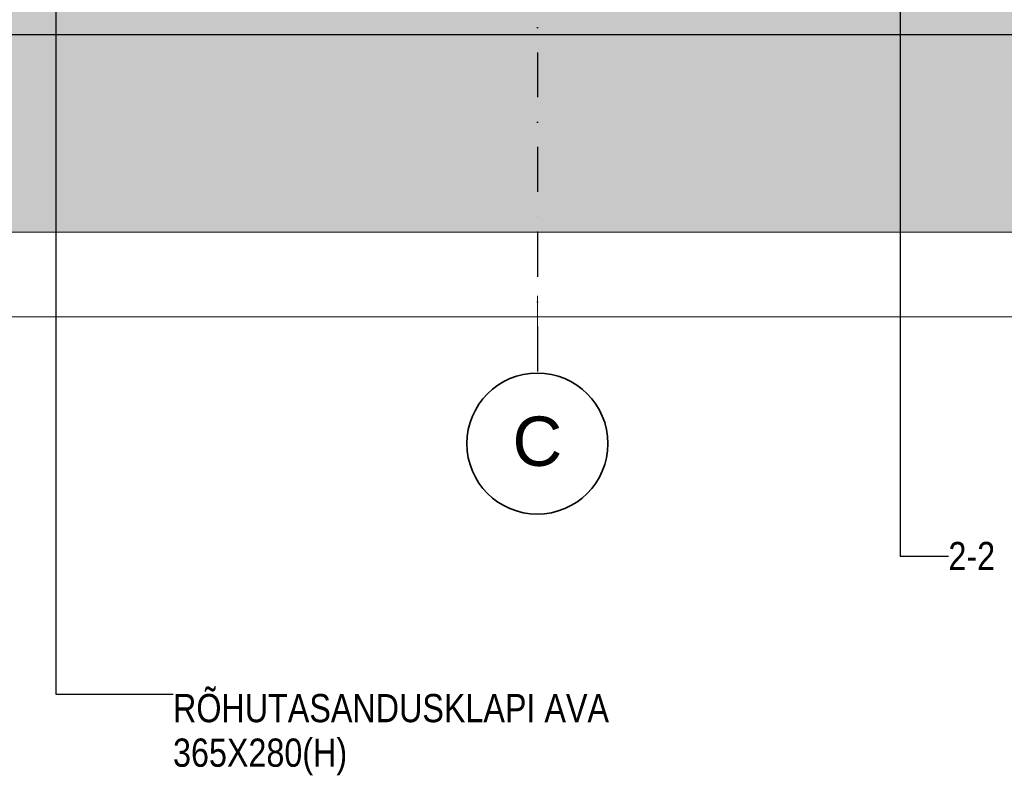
# Model space of a CAD drawing. Header units: millimetres. Extents: x -3848 to 115417, y -22918 to 12824.
# Tile 15 of 52: x 17328 to 24313, y -6845 to -1494. Entities that reach past the tile are written whole.
import ezdxf
from ezdxf.enums import TextEntityAlignment as Align

# ---------------------------------------------------------------- set-up
doc = ezdxf.new("R2010")
doc.units = ezdxf.units.MM
doc.header["$MEASUREMENT"] = 0
doc.linetypes.add('Dot & Dashed', pattern=[670.277762, 317.5, -176.388889, 0, -176.388874])
for name, color, linetype, lineweight in [('_2D maapind_Pen_No__101', 252, 'Continuous', 13), ('_2D tähised_Pen_No__1', 7, 'Continuous', 13), ('New_010_Teljed_Pen_No__1', 7, 'Continuous', 13), ('New_010_Teljed_Pen_No__7', 7, 'Continuous', 35), ('New_1241_Välisseinad_Pen_No__41', 7, 'Continuous', 25), ('New__2D mõõdud_Pen_No__101', 252, 'Continuous', 13), ('New__2D tekstid_Pen_No__1', 7, 'Continuous', 13)]:
    doc.layers.add(name, color=color, linetype=linetype, lineweight=lineweight)
for name, color, linetype, lineweight, true_color in [('_2D maapind_Pen_No__102', 7, 'Continuous', 13, 0xcccccc), ('New_010_Teljed_Pen_No__48', 7, 'Continuous', 25, 0xa80f02), ('New__2D tekstid_Pen_No__81', 7, 'Continuous', 20, 0x6a6a6a)]:
    doc.layers.add(name, color=color, linetype=linetype, lineweight=lineweight, true_color=true_color)
for name, color, linetype in [('New_010_Teljed', 7, 'Continuous'), ('New_1241_Välisseinad', 7, 'Continuous'), ('New__2D mõõdud', 7, 'Continuous')]:
    doc.layers.add(name, color=color, linetype=linetype)
doc.styles.add('GENERATED_STYLE_1', font='arial.ttf')
doc.styles.add('GENERATED_STYLE_2', font='txt')
doc.dimstyles.new('GENERATED_STYLE__1', dxfattribs={"dimtxt": 200, "dimasz": 152, "dimexe": 0.18, "dimexo": 0.0625, "dimgap": 0.09, "dimtad": 1, "dimtih": 1, "dimtoh": 1, "dimdec": 0, "dimzin": 0, "dimdsep": 46, "dimtxsty": 'GENERATED_STYLE_2', "dimblk": 'ARROWHEAD_0', "dimblk1": 'ARROWHEAD_0', "dimblk2": 'ARROWHEAD_0', "dimcen": 0.09, "dimclrd": 252, "dimclre": 252, "dimclrt": 252, "dimadec": 1, "dimazin": 0, "dimtfac": 1, "dimtdec": 4, "dimtmove": 0, "dimatfit": 3, "dimfxl": 0, "dimtolj": 1, "dimtzin": 0, "dimarcsym": 0})
doc.dimstyles.new('GENERATED_STYLE__2', dxfattribs={"dimtxt": 0.18, "dimasz": 152, "dimexe": 0.18, "dimexo": 0.0625, "dimgap": 0.09, "dimtad": 0, "dimtih": 1, "dimtoh": 1, "dimdec": 4, "dimzin": 0, "dimdsep": 46, "dimcen": 0.09, "dimadec": 0, "dimazin": 0, "dimtfac": 1, "dimtdec": 4, "dimtmove": 0, "dimatfit": 3, "dimldrblk": 'ARROWHEAD_0', "dimfxl": 0, "dimtolj": 1, "dimtzin": 0, "dimarcsym": 0})
doc.dimstyles.new('GENERATED_STYLE__3', dxfattribs={"dimtxt": 0.18, "dimasz": 182.4, "dimexe": 0.18, "dimexo": 0.0625, "dimgap": 0.09, "dimtad": 0, "dimtih": 1, "dimtoh": 1, "dimdec": 4, "dimzin": 0, "dimdsep": 46, "dimcen": 0.09, "dimadec": 0, "dimazin": 0, "dimtfac": 1, "dimtdec": 4, "dimtmove": 0, "dimatfit": 3, "dimldrblk": 'ARROWHEAD_1', "dimfxl": 0, "dimtolj": 1, "dimtzin": 0, "dimarcsym": 0})

# ---------------------------------------------------------------- blocks, each defined once
blk = doc.blocks.new('Section Element_13_1')
at = {"layer": 'New_1241_Välisseinad_Pen_No__41', "color": 7, "linetype": 'Continuous', "lineweight": 25}
blk.add_line((15962.8, -1600), (37880, -1600), dxfattribs=at)
blk = doc.blocks.new('Standard grid marker[3]_1', base_point=(21000, 10000))
at = {"layer": 'New_010_Teljed_Pen_No__48', "color": 14, "linetype": 'Dot & Dashed', "lineweight": 25, "true_color": 0xa80f02}
for p, q in [((21000, 9000), (21000, -3000)), ((21000, -3000), (21000, -4000))]:
    blk.add_line(p, q, dxfattribs=at)
blk.add_point((21000, -3000), dxfattribs=at)
blk.add_point((21000, -3000), dxfattribs=at)
at = {"layer": 'New_010_Teljed_Pen_No__7', "color": 7, "linetype": 'Continuous', "lineweight": 35}
blk.add_circle((21000, -4500), 500, dxfattribs=at)
at = {"layer": 'New_010_Teljed_Pen_No__1', "color": 7, "lineweight": 13, "style": 'GENERATED_STYLE_1'}
for tag, p in [('AC_MarkerText_1_0', (21000, 10517.1)), ('AC_MarkerText_1_1', (21000, -4482.9))]:
    blk.add_attdef(tag, text='', height=350, rotation=360, dxfattribs=at).set_placement(p, align=Align.MIDDLE_CENTER)
blk = doc.blocks.new('*D768')
at = {"layer": 'New__2D mõõdud_Pen_No__101', "color": 252, "linetype": 'Continuous', "lineweight": 13}
for p, q in [((13000, -3751.3), (13000, -3451.3)), ((21000, -3751.3), (21000, -3451.3)), ((13000, -3601.3), (21000, -3601.3))]:
    blk.add_line(p, q, dxfattribs=at)
at = {"layer": 'New__2D mõõdud_Pen_No__101', "color": 252, "lineweight": 13, "insert": (16666.7, -3561.3), "char_height": 200, "attachment_point": 7, "style": 'GENERATED_STYLE_2'}
blk.add_mtext('\\A1;{\\pql;\\fSwis721 Cn BT|b0|i0|c0|p34;8\xa0000}', dxfattribs=at)
blk = doc.blocks.new('ARROWHEAD_0')
at = {"color": 0, "linetype": 'Continuous', "lineweight": 0}
for p, q in [((0, -0.5), (0, 0.5)), ((0, 0), (-1, 0))]:
    blk.add_line(p, q, dxfattribs=at)
blk = doc.blocks.new('*D769')
at = {"layer": 'New__2D mõõdud_Pen_No__101', "color": 252, "linetype": 'Continuous', "lineweight": 13}
for p, q in [((21000, -3751.3), (21000, -3451.3)), ((37500, -3751.3), (37500, -3451.3)), ((21000, -3601.3), (37500, -3601.3)), ((37500, -3601.3), (37580, -3601.3))]:
    blk.add_line(p, q, dxfattribs=at)
at = {"layer": 'New__2D mõõdud_Pen_No__101', "color": 252, "lineweight": 13, "insert": (28850, -3561.3), "char_height": 200, "attachment_point": 7, "style": 'GENERATED_STYLE_2'}
blk.add_mtext('\\A1;{\\pql;\\fSwis721 Cn BT|b0|i0|c0|p34;16\xa0500}', dxfattribs=at)
blk = doc.blocks.new('ARROWHEAD_1')
at = {"color": 0, "linetype": 'Continuous', "lineweight": 0}
blk.add_line((0, 0), (-1, 0), dxfattribs=at)
blk.add_circle((0, 0), 0.25, dxfattribs=at)

msp = doc.modelspace()

# ---------------------------------------------------------------- hatches: boundary and pattern name
at = {"layer": '_2D maapind_Pen_No__102', "linetype": 'Continuous', "lineweight": 13, "true_color": 0xcccccc}
h = msp.add_hatch(dxfattribs=at)
h.set_pattern_fill('Earth_0001', color=254, style=0, pattern_type=2)
h.set_pattern_definition([(45, (0, 0), (-275.7716, 275.7716), []), (45, (-91.9, 91.9), (-551.543, 551.543), []), (45, (-183.85, 183.85), (-551.543, 551.543), []), (135, (-275.77, 275.77), (91.92388, 91.92388), [390, -390])])
h.paths.add_polyline_path([(-3847.6, 0), (42256.2, 0), (42256.2, -3000), (-3847.6, -3000)])

# ---------------------------------------------------------------- linework, layer by layer
at = {"layer": '_2D maapind_Pen_No__101', "color": 252, "linetype": 'Continuous', "lineweight": 13, "flags": 128}
msp.add_lwpolyline([(-3847.6, 0), (42256.2, 0), (42256.2, -3000), (-3847.6, -3000)], close=True, dxfattribs=at)

# ---------------------------------------------------------------- block references
at = {"layer": 'New_010_Teljed', "color": 8, "linetype": 'Continuous', "lineweight": 15}
ref = msp.add_blockref('Standard grid marker[3]_1', (21000, 10000), dxfattribs=at)
ref.add_attrib('AC_MarkerText_1_1', 'C', dxfattribs={"layer": 'New_010_Teljed_Pen_No__1', "color": 7, "lineweight": 13, "height": 350, "rotation": 360, "style": 'GENERATED_STYLE_1'}).set_placement((21000, -4482.9), align=Align.MIDDLE_CENTER)
at = {"layer": 'New_1241_Välisseinad', "lineweight": 0}
msp.add_blockref('Section Element_13_1', (0, 0), dxfattribs=at)

# ---------------------------------------------------------------- texts
at = {"layer": '_2D tähised_Pen_No__1', "color": 7, "linetype": 'Continuous', "lineweight": 13, "insert": (23916.3, -5297), "char_height": 200, "attachment_point": 4, "style": 'GENERATED_STYLE_2'}
msp.add_mtext('\\A1;{\\pql;\\fSwis721 Cn BT|b0|i0|c0|p34;2-\\fSwis721 Cn BT|b0|i0|c0|p34;2}', dxfattribs=at)
at = {"layer": 'New__2D tekstid_Pen_No__81', "color": 251, "linetype": 'Continuous', "lineweight": 20, "true_color": 0x6a6a6a, "insert": (18415.5, -6275.6), "char_height": 200, "attachment_point": 1, "line_spacing_factor": 0.94697, "style": 'GENERATED_STYLE_2'}
msp.add_mtext('\\A1;{\\pql;\\fSwis721 Cn BT|b0|i0|c0|p34;RÕHUTASANDUSKLAPI AVA\\P\\pql;\\fSwis721 Cn BT|b0|i0|c0|p34;365X280(H)}', dxfattribs=at)

# ---------------------------------------------------------------- dimensions: what is measured, and where the dimension line sits
at = {"layer": 'New__2D mõõdud', "color": 252, "linetype": 'Continuous', "lineweight": 13}
for base, p1, p2, picture, middle in [((21000, -3601.3), (13000, -3601.3), (21000, -3601.3), '*D768', (17010.2, -3461.3)), ((37500, -3601.3), (21000, -3601.3), (37500, -3601.3), '*D769', (29269.7, -3461.3))]:
    dim = msp.add_linear_dim(base=base, p1=p1, p2=p2, dimstyle='GENERATED_STYLE__1', dxfattribs=at)
    dim.commit()
    dim.dimension.update_dxf_attribs({"geometry": picture, "text_midpoint": middle, "dimtype": 160})

# ---------------------------------------------------------------- leaders
at = {"layer": '_2D tähised_Pen_No__1', "color": 7, "linetype": 'Continuous', "lineweight": 13, "annotation_type": 0, "has_hookline": 1, "hookline_direction": 0, "text_width": 327}
msp.add_leader([(23573.5, 1717.4), (23573.5, -5297), (23916.2, -5297)], dimstyle='GENERATED_STYLE__3', dxfattribs=at)
at = {"layer": 'New__2D tekstid_Pen_No__1', "color": 7, "linetype": 'Continuous', "lineweight": 13, "annotation_type": 0, "has_hookline": 1, "hookline_direction": 0, "text_width": 2882.2}
msp.add_leader([(17584.2, 3108.4), (17584.2, -6275.6), (18415.4, -6275.6)], dimstyle='GENERATED_STYLE__2', dxfattribs=at)

doc.saveas('drawing.dxf')
